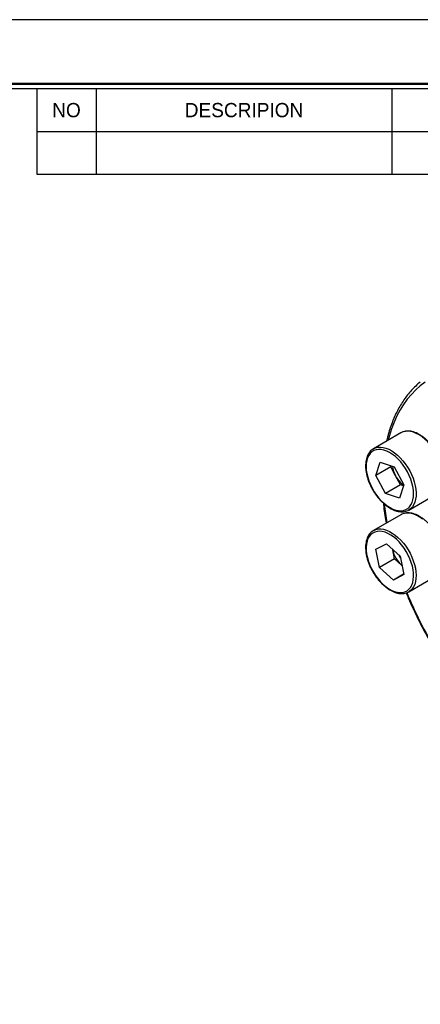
# Model space of a CAD drawing. Header units: millimetres. Extents: x 0 to 414, y 0 to 293.
# Tile 4 of 8: x 263 to 319, y 154 to 293. Entities that reach past the tile are written whole.
import ezdxf
from ezdxf.enums import TextEntityAlignment as Align

# ---------------------------------------------------------------- set-up
doc = ezdxf.new("R2010")
doc.units = ezdxf.units.MM
doc.layers.add('L1', color=7, linetype='CONTINUOUS')
doc.layers.add('OUTLINE', color=7, linetype='CONTINUOUS')

# ---------------------------------------------------------------- blocks, each defined once
blk = doc.blocks.new('표제란')
at = {"layer": 'L1', "color": 0}
blk.add_line((297, 210), (0, 210), dxfattribs=at)
at = {"layer": 'L1'}
for p, q in [((190, 203), (190, 194.336)), ((196, 203), (196, 194.336)), ((226, 203), (226, 194.336)), ((190, 198.668), (290, 198.668)), ((190, 194.336), (290, 194.336))]:
    blk.add_line(p, q, dxfattribs=at)
at = {"layer": 'L1', "const_width": 0.25}
blk.add_lwpolyline([(290.5, 6.5), (290.5, 203.5), (10, 203.5), (10, 6.5)], close=True, dxfattribs=at)
at = {"layer": 'L1'}
blk.add_lwpolyline([(290, 7), (290, 203), (10.5, 203), (10.5, 7)], close=True, dxfattribs=at)
for s, p in [('NO', (193, 200.834)), ('DESCRIPION', (211, 200.834))]:
    blk.add_text(s, height=1.444, dxfattribs=at).set_placement(p, align=Align.MIDDLE_CENTER)
for tag, p in [('필렛', (179.25, 10.9)), ('모따기', (179.25, 8.3))]:
    blk.add_attdef(tag, text='', height=1.15, dxfattribs=at).set_placement(p, align=Align.MIDDLE_LEFT)
at = {"layer": 'OUTLINE', "ltscale": 0.5}
for tag, p, height in [('TITLE', (237.166, 24.406), 2.5), ('도번', (251.181, 15.642), 2.5), ('SCALE', (253.781, 9.553), 1.2), ('DATE', (277.02, 9.511), 1.2)]:
    blk.add_attdef(tag, p, '', height=height, dxfattribs=at)

msp = doc.modelspace()

# ---------------------------------------------------------------- linework, layer by layer
at = {"layer": 'OUTLINE'}
for p, q in [((316.5352, 234.5063), (312.6461, 232.2612)), ((312.9725, 228.4914), (313.6033, 230.3691)), ((313.6033, 230.3691), (315.5999, 229.7065)), ((315.0939, 229.716), (315.1417, 229.8586)), ((315.0939, 229.716), (312.9725, 228.4914)), ((314.3384, 225.9512), (312.9725, 228.4914)), ((315.7768, 228.4459), (315.0939, 229.716)), ((315.5999, 229.7065), (316.9658, 227.1663)), ((316.4597, 227.1758), (315.7768, 228.4459)), ((316.4597, 227.1758), (314.3384, 225.9512)), ((316.9658, 227.1663), (316.335, 225.2887)), ((316.9179, 227.0238), (316.4597, 227.1758)), ((316.335, 225.2887), (314.3384, 225.9512)), ((317.6457, 223.6007), (321.5348, 225.8458)), ((316.5352, 222.9377), (312.6461, 220.6926)), ((316.5539, 222.9483), (316.5352, 222.9377)), ((313.007, 218.0428), (314.4753, 218.8325)), ((314.4753, 218.8325), (316.4375, 217.0501)), ((313.5008, 215.4706), (313.007, 218.0428)), ((315.3752, 217.9813), (315.3674, 218.0222)), ((315.3677, 218.0219), (315.3752, 217.9813)), ((315.6221, 216.6952), (315.3752, 217.9813)), ((315.6221, 216.6952), (313.5008, 215.4706)), ((316.6032, 215.8039), (315.6221, 216.6952)), ((316.4375, 217.0501), (316.9313, 214.4779)), ((315.463, 213.6881), (313.5008, 215.4706)), ((316.9213, 214.53), (315.463, 213.6881)), ((316.9313, 214.4779), (315.463, 213.6881)), ((316.6032, 215.8039), (316.6916, 215.7265)), ((316.6923, 215.723), (316.6032, 215.8039)), ((317.6457, 212.0321), (321.5348, 214.2772)), ((317.7536, 212.1), (317.6457, 212.0321))]:
    msp.add_line(p, q, dxfattribs=at)
at = {"layer": 'OUTLINE', "flags": 128}
for points in [[(319.9586, 241.6659), (319.2724, 241.1514), (318.6234, 240.5799), (318.0129, 239.9526), (317.4423, 239.2707), (316.9127, 238.5357), (316.4252, 237.7493), (315.9811, 236.9131), (315.581, 236.0288), (315.226, 235.0984), (314.9168, 234.1239), (314.7415, 233.4708)], [(321.6624, 231.3911), (321.37, 231.8937), (321.046, 232.373), (320.6949, 232.8227), (320.3212, 233.2365), (319.9302, 233.6089), (319.5271, 233.935), (319.1173, 234.2102), (318.7064, 234.4308), (318.3, 234.5939), (317.9034, 234.6972), (317.5222, 234.7395), (317.1615, 234.72), (316.8261, 234.639), (316.5352, 234.5063)], [(317.4652, 228.9832), (317.1761, 229.4786), (316.8548, 229.9499), (316.5061, 230.3904), (316.1349, 230.7934), (315.7467, 231.1532), (315.3471, 231.4646), (314.9421, 231.7229), (314.5375, 231.9245), (314.1391, 232.0663), (313.7529, 232.1464), (313.3844, 232.1634), (313.039, 232.1173), (312.7217, 232.0086), (312.4372, 231.839), (312.1897, 231.6109), (311.9827, 231.3277), (311.8192, 230.9934), (311.7016, 230.613), (311.6317, 230.192), (311.6105, 229.7365), (311.6383, 229.2533), (311.7146, 228.7492), (311.8384, 228.2317), (312.0078, 227.7084), (312.2204, 227.1868), (312.4731, 226.6745), (312.7622, 226.1791), (313.0835, 225.7078), (313.4323, 225.2674), (313.8035, 224.8643), (314.1917, 224.5045), (314.5912, 224.1931), (314.9962, 223.9348), (315.4009, 223.7333), (315.7992, 223.5914), (316.1855, 223.5114), (316.554, 223.4943), (316.8994, 223.5404), (317.2166, 223.6491), (317.5011, 223.8187), (317.7487, 224.0468), (317.9557, 224.3301), (318.1192, 224.6643), (318.2367, 225.0447), (318.3066, 225.4657), (318.3278, 225.9212), (318.3001, 226.4045), (318.2237, 226.9086), (318.1, 227.426), (317.9305, 227.9494), (317.7179, 228.471), (317.4652, 228.9832)], [(312.6288, 232.251), (312.6314, 232.2526), (312.6461, 232.2612)], [(312.6461, 232.2612), (312.937, 232.3939), (313.2724, 232.4748), (313.6331, 232.4943), (314.0144, 232.4521), (314.4109, 232.3488), (314.8173, 232.1857), (315.2282, 231.965), (315.638, 231.6898), (316.0411, 231.3638), (316.4321, 230.9914), (316.8058, 230.5775), (317.157, 230.1279), (317.4809, 229.6486), (317.7734, 229.146)], [(317.7734, 229.146), (318.0302, 228.627), (318.2481, 228.0986), (318.424, 227.5679), (318.5556, 227.0422), (318.6411, 226.5284), (318.6793, 226.0336), (318.6698, 225.5645), (318.6125, 225.1274), (318.5084, 224.7282), (318.3589, 224.3723), (318.1658, 224.0645), (317.932, 223.809), (317.6672, 223.6133)], [(319.6084, 222.3051), (319.1995, 222.5908), (318.7884, 222.8226), (318.3806, 222.9974), (317.9817, 223.1129), (317.597, 223.1674), (317.2318, 223.1602), (316.8909, 223.0915), (316.579, 222.9622), (316.5539, 222.9483)], [(317.6672, 223.6133), (317.6604, 223.6093), (317.6457, 223.6007)], [(314.0434, 213.0665), (314.4393, 212.7362), (314.8429, 212.4574), (315.2484, 212.234), (315.6498, 212.0693), (316.0413, 211.9657), (316.4172, 211.9248), (316.7719, 211.9471), (317.1004, 212.0322), (317.3978, 212.1791), (317.6597, 212.3854), (317.8824, 212.6483), (318.0627, 212.9638), (318.1978, 213.3274), (318.2859, 213.7337), (318.3256, 214.177), (318.3163, 214.6505), (318.2582, 215.1476), (318.1522, 215.6609), (317.9998, 216.1829), (317.8031, 216.7061), (317.5652, 217.2227), (317.2893, 217.7253), (316.9797, 218.2066), (316.6407, 218.6595), (316.2774, 219.0774), (315.895, 219.4542), (315.499, 219.7844), (315.0954, 220.0633), (314.6899, 220.2867), (314.2885, 220.4514), (313.897, 220.5549), (313.5212, 220.5959), (313.1664, 220.5736), (312.838, 220.4884), (312.5406, 220.3416), (312.2786, 220.1352), (312.0559, 219.8724), (311.8757, 219.5568), (311.7405, 219.1933), (311.6525, 218.7869), (311.6128, 218.3437), (311.622, 217.8701), (311.6801, 217.373), (311.7861, 216.8598), (311.9386, 216.3377), (312.1352, 215.8146), (312.3732, 215.2979), (312.649, 214.7953), (312.9586, 214.314), (313.2976, 213.8612), (313.6609, 213.4433), (314.0434, 213.0665)], [(312.6467, 220.6929), (312.69, 220.717), (313.0018, 220.8464), (313.3427, 220.9151), (313.7079, 220.9223), (314.0926, 220.8677), (314.4915, 220.7523), (314.8993, 220.5775), (315.3104, 220.3457), (315.7193, 220.06), (316.1205, 219.7243), (316.5084, 219.3432), (316.878, 218.9217), (317.2241, 218.4657), (317.5421, 217.9812), (317.8277, 217.4748), (318.077, 216.9533), (318.2867, 216.4239), (318.454, 215.8936), (318.5765, 215.3697), (318.6526, 214.8592), (318.6812, 214.369), (318.6621, 213.9058), (318.5954, 213.4758), (318.4821, 213.0848), (318.3237, 212.7382), (318.1222, 212.4405), (317.8806, 212.196), (317.7536, 212.1)], [(316.234, 217.2349), (316.3482, 217.027), (316.4835, 216.8107)]]:
    msp.add_lwpolyline(points, dxfattribs=at)
at = {"layer": 'OUTLINE'}
for centre, radius, start, end in [((319.06, 230.2591), 3.7506, 187.133837, 208.909196), ((319.1231, 230.1774), 3.7678, 207.358016, 234.676269), ((351.6424, 227.9529), 37.6092, 185.395545, 189.435941), ((319.3941, 218.813), 4.1041, 191.69178, 227.153365), ((368.0001, 232.5079), 54.6494, 202.13701, 210.834949)]:
    msp.add_arc(centre, radius, start, end, dxfattribs=at)
for points, knots in [([(319.2556, 241.698), (319.2526, 241.6957), (319.0304, 241.5256), (318.6192, 241.1413), (318.0261, 240.5421), (317.4726, 239.8881), (316.9547, 239.1883), (316.4747, 238.4417), (316.0332, 237.6502), (315.6314, 236.8151), (315.2695, 235.9383), (314.9501, 235.02), (314.6925, 234.1532), (314.5607, 233.5775), (314.505, 233.3342)], [0, 0, 0, 0, 0.00122577, 0.09363777, 0.18614203, 0.27877421, 0.37155852, 0.4645079, 0.5576238, 0.65089863, 0.74431763, 0.83786203, 0.93151072, 1, 1, 1, 1]), ([(321.7513, 231.4488), (321.7045, 231.5337), (321.569, 231.7794), (321.321, 232.1726), (321.0009, 232.616), (320.6567, 233.0301), (320.2928, 233.4101), (319.9131, 233.7512), (319.522, 234.0494), (319.1236, 234.3006), (318.7223, 234.5014), (318.3228, 234.6486), (317.93, 234.7395), (317.5499, 234.7718), (317.1868, 234.7467), (316.8517, 234.6574), (316.6329, 234.5737), (316.5371, 234.5064), (316.5334, 234.5038)], [0, 0, 0, 0, 0.03629262, 0.10500786, 0.17376654, 0.24256632, 0.31143327, 0.38039213, 0.44946432, 0.51866137, 0.58797348, 0.65733956, 0.72658852, 0.79546991, 0.86367195, 0.93095447, 0.99733168, 1, 1, 1, 1]), ([(312.6284, 232.2477), (312.5438, 232.1932), (312.3655, 232.0783), (312.1352, 231.8412), (311.9319, 231.5549), (311.7686, 231.2239), (311.6462, 230.8528), (311.5668, 230.4449), (311.5316, 230.0056), (311.5411, 229.5407), (311.5949, 229.0565), (311.692, 228.559), (311.831, 228.0544), (312.0099, 227.5486), (312.2265, 227.0476), (312.478, 226.5574), (312.7614, 226.0836), (313.0733, 225.6319), (313.4102, 225.2078), (313.7682, 224.8162), (314.1432, 224.4619), (314.531, 224.1494), (314.9276, 223.8825), (315.3284, 223.665), (315.729, 223.5001), (316.1245, 223.3907), (316.5094, 223.3392), (316.8786, 223.3458), (317.2237, 223.4141), (317.4882, 223.5065), (317.6243, 223.5944), (317.6656, 223.6211)], [0, 0, 0, 0, 0.03065185, 0.06459558, 0.09872891, 0.13325252, 0.16821474, 0.20353581, 0.23908159, 0.27473006, 0.31039088, 0.34602236, 0.38161443, 0.41716934, 0.45269551, 0.48820422, 0.52370781, 0.55921822, 0.59474561, 0.63030323, 0.66590432, 0.70156087, 0.73728058, 0.77306327, 0.80889051, 0.84468947, 0.88034601, 0.9157041, 0.9506175, 0.98504219, 1, 1, 1, 1]), ([(314.0631, 224.5466), (314.0773, 224.3838), (314.1265, 223.8182), (314.2472, 222.878), (314.375, 222.0941), (314.4352, 221.7254)], [0, 0, 0, 0, 0.1763503, 0.61257804, 1, 1, 1, 1]), ([(321.399, 214.2142), (321.4375, 214.2303), (321.5792, 214.2897), (321.7939, 214.4482), (322.0372, 214.6847), (322.2411, 214.9709), (322.4064, 215.2996), (322.5305, 215.6693), (322.6117, 216.0757), (322.6488, 216.5138), (322.6412, 216.9777), (322.5892, 217.4613), (322.4939, 217.9583), (322.3566, 218.4628), (322.1793, 218.9686), (321.9643, 219.4699), (321.7142, 219.9607), (321.4321, 220.4353), (321.1213, 220.888), (320.7854, 221.3134), (320.4282, 221.7065), (320.0539, 222.0624), (319.6664, 222.3768), (319.2702, 222.6456), (318.8694, 222.8653), (318.4687, 223.0325), (318.0729, 223.1443), (317.6874, 223.1982), (317.3174, 223.1942), (316.9715, 223.1278), (316.7171, 223.0429), (316.5904, 222.9632), (316.5593, 222.9437)], [0, 0, 0, 0, 0.01253911, 0.04612833, 0.0796591, 0.11336611, 0.1474532, 0.1819746, 0.21685545, 0.251964, 0.28717828, 0.32240783, 0.3576092, 0.39277174, 0.42789739, 0.46299417, 0.49807318, 0.53314661, 0.56822651, 0.60332249, 0.63844785, 0.67361575, 0.70883772, 0.74412212, 0.77946887, 0.81486094, 0.85022939, 0.88546278, 0.92040825, 0.95491905, 0.98894572, 1, 1, 1, 1]), ([(312.6507, 220.6868), (312.5919, 220.6537), (312.4361, 220.566), (312.2194, 220.3659), (312.0016, 220.0969), (311.8238, 219.7814), (311.6861, 219.4247), (311.5908, 219.0297), (311.5393, 218.6013), (311.5324, 218.1451), (311.5701, 217.6672), (311.6515, 217.1738), (311.7754, 216.6711), (311.9399, 216.1651), (312.1429, 215.6617), (312.382, 215.1668), (312.6541, 214.6863), (312.956, 214.2259), (313.2842, 213.791), (313.6288, 213.3942), (313.8893, 213.1326), (314.0302, 213.0035), (314.052, 212.9835)], [0, 0, 0, 0, 0.03118055, 0.08264974, 0.13425122, 0.18635783, 0.23912951, 0.29250579, 0.34629937, 0.40031025, 0.45438544, 0.50842913, 0.56241596, 0.61634363, 0.67022252, 0.72406812, 0.77789908, 0.8317348, 0.88558948, 0.93948262, 0.99061268, 1, 1, 1, 1]), ([(314.052, 212.9835), (314.1189, 212.9242), (314.3127, 212.7525), (314.6425, 212.501), (315.0405, 212.2473), (315.4418, 212.0444), (315.8415, 211.8949), (316.2346, 211.8016), (316.6155, 211.7667), (316.979, 211.79), (317.3169, 211.8743), (317.5797, 211.9824), (317.7156, 212.0809), (317.7603, 212.1132)], [0, 0, 0, 0, 0.05307373, 0.15374655, 0.25462278, 0.355668, 0.4568, 0.55777313, 0.65822844, 0.75771179, 0.85586388, 0.95268551, 1, 1, 1, 1]), ([(317.2956, 211.8778), (317.3621, 211.7115), (317.5993, 211.1185), (318.0453, 210.1045), (318.632, 208.8389), (319.2548, 207.5841), (319.9116, 206.3433), (320.493, 205.298), (320.8669, 204.6745), (320.9998, 204.4527)], [0, 0, 0, 0, 0.0656019, 0.23391977, 0.40222612, 0.57052354, 0.73881482, 0.907103, 1, 1, 1, 1])]:
    msp.add_open_spline(points, degree=3, knots=knots, dxfattribs=at)

# ---------------------------------------------------------------- block references
at = {"layer": 'OUTLINE', "xscale": 1.394994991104, "yscale": 1.394994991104, "zscale": 1.394994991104}
msp.add_blockref('표제란', (0, 0), dxfattribs=at)

doc.saveas('drawing.dxf')
